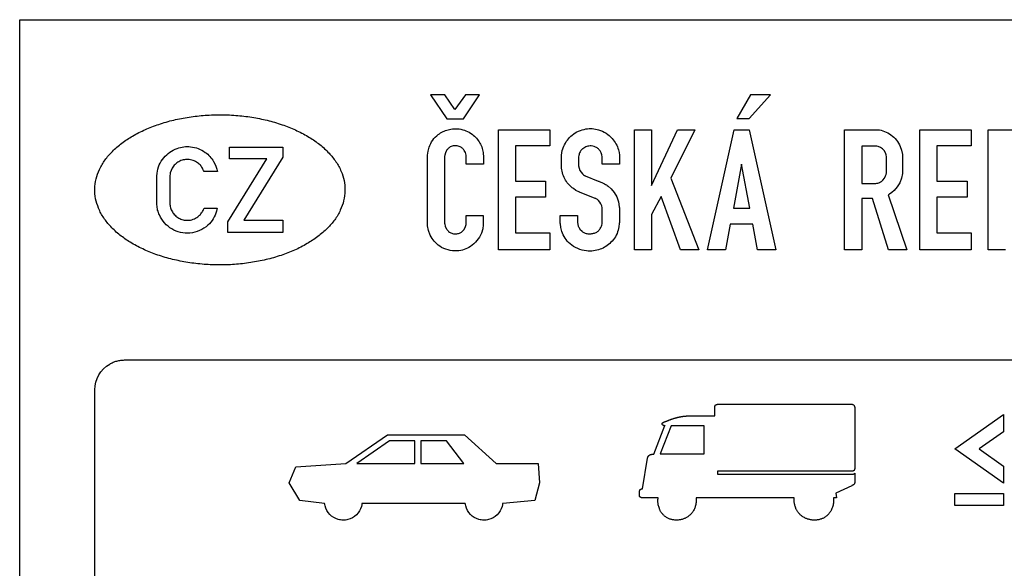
# Model space of a CAD drawing. Header units: millimetres. Extents: x -267 to 7620, y -508 to 2095.
# Tile 14 of 15: x 6000 to 6984, y 1387 to 1935. Entities that reach past the tile are written whole.
import ezdxf

# ---------------------------------------------------------------- set-up
doc = ezdxf.new("R2010")
doc.units = ezdxf.units.MM
doc.header["$LTSCALE"] = 5
doc.layers.add('Značka', color=7, linetype='Continuous')

msp = doc.modelspace()

# ---------------------------------------------------------------- linework, layer by layer
at = {"layer": 'Značka', "color": 5}
for points in [[(6000, 0), (6000, 1935), (7500, 1935), (7500, 0), (6000, 0)], [(6426.84, 1836.1), (6443.35, 1836.1), (6459.48, 1860), (6445.56, 1859.81), (6434.9, 1845.22), (6424.63, 1859.9), (6410.52, 1859.9), (6426.84, 1836.1)], [(6716.45, 1836.19), (6728.78, 1836.19), (6750, 1859.86), (6730.03, 1859.86), (6716.45, 1836.19)], [(6478.26, 1705), (6478.26, 1825), (6529.61, 1825), (6529.61, 1809.1), (6495.3, 1809.1), (6495.3, 1773.66), (6525.36, 1773.66), (6525.36, 1757.59), (6495.3, 1757.59), (6495.3, 1722.11), (6529.61, 1722.11), (6529.61, 1705), (6478.26, 1705)], [(6614.26, 1705.01), (6614.26, 1825), (6631.4, 1825), (6631.4, 1769.39), (6657.25, 1825), (6674.51, 1825), (6650.7, 1776.8), (6678.59, 1705.01), (6660.3, 1705.01), (6641.05, 1758.49), (6631.4, 1740.46), (6631.4, 1705.01), (6614.26, 1705.01)], [(6687.09, 1705), (6713.7, 1825.01), (6728.72, 1825.01), (6755.56, 1705), (6737.31, 1705), (6732.34, 1730.69), (6710, 1730.69), (6705.16, 1705), (6687.09, 1705)], [(6899.38, 1705), (6899.38, 1825), (6950.72, 1825), (6950.72, 1809.1), (6916.41, 1809.1), (6916.41, 1773.66), (6946.47, 1773.66), (6946.47, 1757.59), (6916.41, 1757.59), (6916.41, 1722.11), (6950.72, 1722.11), (6950.72, 1705), (6899.38, 1705)], [(6967.72, 1705.01), (6967.72, 1825), (6996.88, 1825)], [(6208.09, 1722.5), (6208.09, 1733.19), (6246.8, 1796), (6209.62, 1796), (6209.62, 1807.5), (6262.86, 1807.5), (6262.86, 1797.5), (6224.09, 1734.7), (6262.86, 1734.7), (6262.86, 1722.5), (6208.09, 1722.5)], [(6713.05, 1746.8), (6729.45, 1746.8), (6721.2, 1790.63), (6713.05, 1746.8)], [(6984.8, 1705.01), (6967.72, 1705.01)], [(6934.28, 1506.14), (6982.77, 1540.43), (6982.77, 1523.29), (6958.53, 1506.14), (6982.77, 1489), (6982.77, 1471.86), (6934.28, 1506.14)], [(6639.82, 1501.14), (6683.97, 1501.14), (6683.97, 1529.23), (6650.81, 1529.23), (6639.82, 1501.14)], [(6369.36, 1514.27), (6336.71, 1491.71), (6394.74, 1491.71), (6394.74, 1514.27), (6369.36, 1514.27)], [(6400.84, 1514.27), (6400.84, 1491.71), (6443.67, 1491.71), (6426.29, 1514.27), (6400.84, 1514.27)], [(6934.28, 1461.57), (6982.77, 1461.57), (6982.77, 1449.57), (6934.28, 1449.57), (6934.28, 1461.57)]]:
    msp.add_lwpolyline(points, dxfattribs=at)
for points in [[(6325, 1765), (6325, 1764.51), (6324.99, 1764.02, -0.053734), (6323.68, 1754.1, -0.053134), (6320.31, 1744.64, -0.053671), (6314.72, 1735.05, -0.040659), (6307.43, 1726.65, -0.03682), (6297.84, 1718.28, -0.030789), (6287.22, 1711.28, -0.029233), (6274.47, 1704.71, -0.024838), (6261.08, 1699.56, -0.023716), (6246.09, 1695.25, -0.021656), (6230.77, 1692.31, -0.021219), (6214.62, 1690.48, -0.020605), (6198.36, 1690.01, -0.020626), (6182.16, 1690.73, -0.021377), (6166.07, 1692.82, -0.021886), (6150.9, 1695.99, -0.024182), (6136.09, 1700.54, -0.025277), (6122.94, 1705.9, -0.029681), (6110.46, 1712.67, -0.031589), (6100.15, 1719.82, -0.03885), (6090.94, 1728.35, -0.041414), (6084.05, 1736.89, -0.051356), (6078.85, 1746.54, -0.052649), (6075.85, 1756.06, -0.057784), (6075.01, 1765.98, -0.057714), (6076.29, 1775.92, -0.051492), (6079.69, 1785.36, -0.050024), (6085.32, 1794.93, -0.040215), (6092.57, 1803.35, -0.037665), (6102.15, 1811.73, -0.030757), (6112.78, 1818.72, -0.02895), (6125.53, 1825.28, -0.024815), (6138.92, 1830.44, -0.023772), (6153.91, 1834.75, -0.021674), (6169.23, 1837.69, -0.0212), (6185.39, 1839.52, -0.020606), (6201.64, 1839.99, -0.020635), (6217.84, 1839.27, -0.021388), (6233.93, 1837.18, -0.021885), (6249.1, 1834.01, -0.02415), (6263.91, 1829.46, -0.0253), (6277.06, 1824.1, -0.029699), (6289.54, 1817.33, -0.031586), (6299.86, 1810.18, -0.038946), (6309.06, 1801.65, -0.041412), (6315.95, 1793.12, -0.050831), (6321.15, 1783.46, -0.050064), (6324.07, 1774.41, -0.057378), (6325, 1765)], [(6463.2, 1739.24), (6463.2, 1730.93), (6463.21, 1730.52), (6463.21, 1730.13), (6462.69, 1725.88), (6461.3, 1721.76, -0.074669), (6456.87, 1714.27, -0.081614), (6450.4, 1708.51, -0.069988), (6444.07, 1705.33, -0.06917), (6437.09, 1704, -0.086246), (6427.95, 1704.9, -0.08667), (6419.65, 1708.8, -0.070109), (6414.16, 1713.59, -0.067958), (6410.19, 1719.68), (6408.38, 1724.29), (6407.51, 1729.13), (6407.46, 1729.71), (6407.42, 1730.3), (6407.42, 1798.76), (6407.46, 1799.14), (6407.49, 1799.53), (6408.04, 1803.6), (6409.1, 1807.59, -0.078259), (6412.68, 1814.6, -0.077474), (6418.24, 1820.21, -0.055449), (6422.95, 1823.19, -0.051607), (6428.17, 1825.1, -0.050436), (6433.65, 1826.01, -0.052949), (6439.19, 1825.79, -0.066008), (6445.9, 1824, -0.064085), (6451.95, 1820.55, -0.055912), (6456.37, 1816.59, -0.058595), (6459.77, 1811.74, -0.05505), (6462.03, 1806.46, -0.050208), (6463.14, 1800.84), (6463.2, 1800.21), (6463.26, 1799.58), (6463.26, 1790.75), (6446.13, 1790.75), (6446.13, 1798.81), (6446.09, 1799.31), (6446.04, 1799.8), (6445.41, 1802.16), (6444.21, 1804.31, 0.07575), (6442.01, 1806.72, 0.082093), (6439.17, 1808.34, 0.103145), (6435.04, 1809.09, 0.106119), (6430.95, 1808.14, 0.080212), (6428.36, 1806.52, 0.074284), (6426.39, 1804.2), (6425.28, 1802.01), (6424.67, 1799.65), (6424.61, 1799.19), (6424.55, 1798.74), (6424.55, 1731.91), (6424.57, 1731.51), (6424.6, 1731.1), (6425.15, 1728.45), (6426.34, 1726, 0.083712), (6428.59, 1723.37, 0.087832), (6431.6, 1721.65, 0.089797), (6435.06, 1720.94, 0.089064), (6438.54, 1721.46, 0.078251), (6441.32, 1722.81, 0.073533), (6443.58, 1724.93), (6445.17, 1727.48), (6446.01, 1730.34), (6446.08, 1730.77), (6446.14, 1731.21), (6446.14, 1739.24), (6463.2, 1739.24)], [(6557.3, 1739.41), (6557.3, 1732.95), (6557.32, 1732.64), (6557.34, 1732.34), (6558.08, 1728.86, 0.080271), (6559.8, 1725.74), (6561.83, 1723.59, 0.068389), (6564.36, 1722.09, 0.072144), (6567.55, 1721.18, 0.059819), (6570.91, 1721.13, 0.062281), (6574.25, 1721.79, 0.080519), (6577.23, 1723.35, 0.0823), (6579.64, 1725.76, 0.07279), (6581.23, 1728.79), (6581.57, 1729.84), (6581.81, 1730.93), (6581.89, 1731.38), (6581.95, 1731.84), (6581.95, 1745.88), (6581.95, 1746.39), (6581.92, 1746.9), (6581.54, 1748.93), (6580.75, 1750.88), (6579.66, 1752.76), (6578.25, 1754.38), (6577.17, 1755.26), (6575.99, 1755.99), (6575.5, 1756.24), (6575, 1756.49), (6559.34, 1762.8), (6558.96, 1762.94), (6558.59, 1763.09), (6555.79, 1764.46), (6553.19, 1766.2, -0.047684), (6548.9, 1769.98, -0.053447), (6545.45, 1774.54, -0.061681), (6542.67, 1780.39, -0.062543), (6541.41, 1786.7), (6541.37, 1787.22), (6541.32, 1787.74), (6541.32, 1797.99), (6541.33, 1798.83), (6541.36, 1799.68), (6542.08, 1804.17), (6543.64, 1808.49, -0.059331), (6547.16, 1814.61, -0.064933), (6552.06, 1819.66, -0.070437), (6558.47, 1823.68, -0.069026), (6565.74, 1825.79, -0.059151), (6572.12, 1826.14, -0.059521), (6578.4, 1824.99, -0.073656), (6585.8, 1821.61, -0.07234), (6591.95, 1816.25, -0.058682), (6595.75, 1810.95, -0.059673), (6598.19, 1804.95), (6598.82, 1802.35), (6599.17, 1799.71), (6599.22, 1799.13), (6599.26, 1798.55), (6599.26, 1790.75), (6582.11, 1790.75), (6582.11, 1797.24), (6582.08, 1797.57), (6582.04, 1797.91), (6581.69, 1799.99), (6581.04, 1801.99, 0.084285), (6579.31, 1804.71, 0.070668), (6576.81, 1806.82, 0.067008), (6574, 1808.23, 0.070657), (6570.92, 1808.81, 0.096882), (6566.54, 1808.27, 0.097824), (6562.64, 1806.11, 0.080456), (6560.26, 1803.58, 0.088385), (6558.88, 1800.46), (6558.62, 1799.28), (6558.46, 1798.09), (6558.42, 1797.72), (6558.39, 1797.36), (6558.39, 1789.64), (6558.41, 1789.33), (6558.44, 1789.03), (6558.87, 1786.7), (6559.71, 1784.49), (6560.84, 1782.57), (6562.31, 1780.91), (6563.26, 1780.1), (6564.3, 1779.43), (6564.68, 1779.22), (6565.06, 1779.03), (6578.06, 1773.81), (6578.47, 1773.62), (6578.89, 1773.43), (6581.69, 1772.22), (6584.45, 1770.93, -0.046303), (6587.86, 1768.74), (6590.89, 1766), (6594.07, 1762.18), (6596.51, 1757.88), (6598.21, 1753.12), (6599.05, 1748.14), (6599.09, 1747.74), (6599.13, 1747.34), (6599.13, 1732.11), (6599.09, 1731.79), (6599.06, 1731.46), (6598.64, 1728.09), (6597.92, 1724.76, -0.0699), (6595.19, 1718.21, -0.066474), (6590.77, 1712.59, -0.06012), (6585.73, 1708.45, -0.058487), (6579.89, 1705.63, -0.060283), (6573.22, 1704.02, -0.058871), (6566.34, 1704.04, -0.077491), (6557.51, 1706.3, -0.082881), (6549.84, 1711.2, -0.070851), (6544.83, 1716.8, -0.072735), (6541.63, 1723.53), (6540.67, 1727.23), (6540.17, 1731.01), (6540.14, 1731.41), (6540.11, 1731.8), (6540.11, 1739.41), (6557.3, 1739.41)], [(6824.14, 1705.01), (6824.14, 1825), (6855.61, 1825), (6856.43, 1825), (6857.24, 1824.97, -0.083796), (6864.12, 1823.45, -0.068638), (6870.36, 1819.88, -0.068571), (6875.87, 1814.73, -0.072059), (6879.69, 1808.35), (6881.09, 1804.48), (6881.96, 1800.46), (6882.05, 1799.89), (6882.14, 1799.33), (6882.14, 1782.9), (6882.05, 1782.19), (6881.96, 1781.49), (6880.97, 1776.61), (6879.2, 1771.96), (6876.78, 1767.88), (6873.63, 1764.31), (6871.37, 1762.33), (6868.92, 1760.61), (6868.31, 1760.23), (6867.7, 1759.86), (6886.38, 1705.01), (6868.07, 1705.01), (6852, 1756.33), (6841.34, 1756.33), (6841.34, 1705.01), (6824.14, 1705.01)], [(6197.41, 1746.8), (6197.08, 1745.22), (6196.71, 1743.65, -0.074244), (6193.42, 1736.1, -0.073365), (6188.04, 1729.74, -0.08747), (6179.73, 1724.23, -0.087042), (6170.05, 1721.85, -0.081782), (6160.71, 1722.41, -0.082626), (6152.08, 1725.91, -0.082257), (6144.78, 1731.89, -0.076618), (6139.67, 1739.87, -0.049008), (6137.83, 1744.85, -0.06405), (6137.16, 1750.05), (6137.16, 1750.67), (6137.17, 1751.3), (6137.17, 1779.84), (6137.23, 1780.7), (6137.31, 1781.56, -0.076242), (6139.5, 1789.83, -0.076952), (6144.09, 1797.13, -0.073255), (6150.01, 1802.69, -0.069839), (6157.23, 1806.35, -0.059247), (6163.93, 1808, -0.060641), (6170.82, 1808.01, -0.068021), (6178.45, 1806.19, -0.066382), (6185.34, 1802.42, -0.053946), (6190.07, 1798.31, -0.055319), (6193.79, 1793.29), (6195.67, 1789.59), (6196.95, 1785.67), (6197.22, 1784.44), (6197.47, 1783.21), (6184.16, 1783.21), (6183.65, 1784.49), (6183.08, 1785.75, 0.060748), (6180.84, 1789.16, 0.062659), (6177.81, 1791.95, 0.078712), (6173.26, 1794.39, 0.078036), (6168.18, 1795.32, 0.073284), (6163.39, 1794.89, 0.073359), (6158.93, 1793.11, 0.069969), (6155.21, 1790.35, 0.070226), (6152.41, 1786.69), (6151.27, 1784.4), (6150.49, 1781.97), (6150.19, 1780.58), (6150.04, 1779.18), (6150.02, 1778.8), (6150.01, 1778.42), (6150.01, 1751.53), (6150.05, 1750.97), (6150.11, 1750.42, 0.059676), (6151.09, 1746.1, 0.068178), (6153.13, 1742.16, 0.071969), (6156.1, 1738.77, 0.068629), (6159.9, 1736.33, 0.071736), (6164.43, 1734.83, 0.073119), (6169.2, 1734.67, 0.08261), (6174.5, 1736.04, 0.081845), (6179.1, 1739.03, 0.058802), (6181.71, 1741.87, 0.059187), (6183.58, 1745.2), (6183.91, 1745.99), (6184.21, 1746.8), (6197.41, 1746.8)], [(6841.34, 1808.79), (6841.34, 1771.4), (6854.42, 1771.4), (6854.88, 1771.41), (6855.34, 1771.44, 0.089645), (6859.16, 1772.43, 0.09575), (6862.38, 1774.71), (6863.96, 1776.62), (6865.11, 1778.83), (6865.69, 1780.39), (6866.01, 1782.01), (6866.06, 1782.44), (6866.09, 1782.88), (6866.09, 1797.21), (6866.05, 1797.61), (6866.01, 1798), (6865.66, 1799.99), (6865.01, 1801.91), (6863.71, 1804.2), (6861.88, 1806.1), (6859.98, 1807.41), (6857.86, 1808.29), (6856.48, 1808.63, 0.034668), (6855.08, 1808.78), (6854.58, 1808.79), (6854.09, 1808.79), (6841.34, 1808.79)], [(6075, 800), (6075, 1565), (6075, 1565.12), (6075, 1565.24), (6075.27, 1569.11), (6076.06, 1572.92), (6077.31, 1576.6), (6079.06, 1580.07), (6081.21, 1583.3), (6083.79, 1586.21), (6086.7, 1588.79), (6089.93, 1590.94, -0.034022), (6093.4, 1592.68, -0.033393), (6097.08, 1593.94, -0.034139), (6100.89, 1594.74, -0.036787), (6104.76, 1595), (6104.88, 1595), (6105, 1595), (7395, 1595)], [(6773.95, 1457.3), (6675.78, 1457.3), (6675.78, 1457.26), (6675.78, 1457.22), (6675.79, 1456.96), (6675.81, 1456.69), (6675.82, 1456.44), (6675.83, 1456.19), (6675.84, 1455.93), (6675.85, 1455.68), (6675.85, 1455.48), (6675.86, 1455.27), (6675.86, 1455.06), (6675.86, 1454.84), (6675.86, 1454.81), (6675.86, 1454.77), (6675.86, 1454.62), (6675.86, 1454.48), (6675.85, 1454.2), (6675.84, 1453.91), (6675.81, 1453.19), (6675.74, 1452.48), (6675.63, 1451.53), (6675.47, 1450.58), (6675.27, 1449.65), (6675.02, 1448.72), (6674.8, 1447.99), (6674.53, 1447.27), (6674.16, 1446.39), (6673.75, 1445.53), (6673.33, 1444.71), (6672.87, 1443.9), (6672.45, 1443.26), (6672, 1442.63), (6671.53, 1442.02), (6671.03, 1441.44), (6670.61, 1440.99), (6670.17, 1440.55), (6669.6, 1440.03), (6669.02, 1439.53), (6668.32, 1438.97), (6667.61, 1438.45), (6666.99, 1438.04), (6666.36, 1437.66), (6665.71, 1437.31), (6665.05, 1436.98), (6664.51, 1436.73), (6663.97, 1436.51), (6663.28, 1436.25), (6662.58, 1436.01), (6661.74, 1435.75), (6660.89, 1435.53), (6660.17, 1435.37), (6659.45, 1435.25), (6658.73, 1435.15), (6658, 1435.07), (6657.42, 1435.03), (6656.83, 1435.01, -0.009679), (6656.1, 1435.01), (6655.37, 1435.03), (6654.5, 1435.08), (6653.64, 1435.16), (6652.92, 1435.27), (6652.21, 1435.4), (6651.5, 1435.56), (6650.8, 1435.74), (6650.25, 1435.91), (6649.7, 1436.1), (6649.02, 1436.36), (6648.35, 1436.64), (6647.55, 1437.01), (6646.77, 1437.42), (6646.14, 1437.79), (6645.53, 1438.19), (6644.93, 1438.62), (6644.35, 1439.07), (6643.9, 1439.45), (6643.47, 1439.85), (6642.95, 1440.36), (6642.46, 1440.9), (6641.94, 1441.5), (6641.46, 1442.12), (6641.07, 1442.66), (6640.71, 1443.21), (6640.38, 1443.77), (6640.06, 1444.35), (6639.82, 1444.82), (6639.6, 1445.3), (6639.33, 1445.9), (6639.09, 1446.52), (6638.75, 1447.48), (6638.44, 1448.47), (6638.23, 1449.3), (6638.05, 1450.14), (6637.91, 1450.98), (6637.8, 1451.83), (6637.74, 1452.51), (6637.7, 1453.19), (6637.69, 1454.04), (6637.7, 1454.9), (6637.71, 1455.2), (6637.72, 1455.5), (6637.72, 1455.73), (6637.73, 1455.96), (6637.75, 1456.19), (6637.76, 1456.42), (6637.77, 1456.6), (6637.78, 1456.79), (6637.8, 1457), (6637.81, 1457.22), (6637.81, 1457.26), (6637.82, 1457.3), (6622.75, 1457.3), (6622.75, 1457.3), (6622.75, 1457.3), (6622.72, 1457.3), (6622.7, 1457.3), (6622.68, 1457.3), (6622.65, 1457.3), (6622.63, 1457.3), (6622.61, 1457.3), (6622.59, 1457.3), (6622.57, 1457.3), (6622.55, 1457.3), (6622.53, 1457.3), (6622.37, 1457.3), (6622.2, 1457.3), (6622.07, 1457.3), (6621.93, 1457.31), (6621.8, 1457.32), (6621.67, 1457.33), (6621.56, 1457.34), (6621.45, 1457.35), (6621.32, 1457.37), (6621.19, 1457.4), (6621.09, 1457.42), (6621, 1457.44), (6620.92, 1457.46), (6620.84, 1457.48), (6620.77, 1457.5), (6620.69, 1457.53), (6620.63, 1457.55), (6620.57, 1457.57), (6620.5, 1457.6), (6620.42, 1457.64), (6620.37, 1457.66), (6620.31, 1457.69), (6620.27, 1457.72), (6620.22, 1457.74), (6620.18, 1457.77), (6620.14, 1457.8), (6620.1, 1457.82), (6620.07, 1457.84), (6620.03, 1457.87), (6619.99, 1457.91), (6619.95, 1457.94), (6619.9, 1457.98), (6619.87, 1458.01), (6619.83, 1458.05), (6619.8, 1458.08), (6619.77, 1458.12), (6619.74, 1458.15), (6619.72, 1458.18), (6619.69, 1458.22), (6619.66, 1458.26), (6619.63, 1458.3), (6619.6, 1458.35), (6619.57, 1458.4), (6619.55, 1458.44), (6619.53, 1458.48), (6619.51, 1458.53), (6619.49, 1458.56), (6619.48, 1458.6), (6619.46, 1458.64), (6619.44, 1458.69), (6619.42, 1458.74), (6619.41, 1458.79), (6619.4, 1458.83), (6619.38, 1458.87), (6619.37, 1458.92), (6619.36, 1458.96), (6619.35, 1458.99), (6619.35, 1459.03), (6619.34, 1459.07), (6619.33, 1459.11), (6619.32, 1459.18), (6619.31, 1459.24), (6619.3, 1459.29), (6619.3, 1459.35), (6619.29, 1459.4), (6619.29, 1459.45), (6619.29, 1459.5), (6619.28, 1459.54), (6619.28, 1459.59), (6619.28, 1459.65), (6619.28, 1459.67), (6619.28, 1459.68), (6619.28, 1459.7), (6619.28, 1459.72), (6619.28, 1459.73), (6619.28, 1459.75), (6619.28, 1459.76), (6619.28, 1459.77), (6619.28, 1459.79), (6619.28, 1459.81), (6619.28, 1459.86), (6619.28, 1459.91), (6619.28, 1460.01), (6619.28, 1460.11), (6619.28, 1460.37), (6619.28, 1460.62), (6619.28, 1460.96), (6619.28, 1461.3), (6619.28, 1461.64), (6619.28, 1461.98), (6619.28, 1462.25), (6619.28, 1462.52), (6619.28, 1462.86), (6619.28, 1463.2), (6619.28, 1463.34), (6619.29, 1463.49), (6619.29, 1463.61), (6619.3, 1463.72), (6619.31, 1463.84), (6619.33, 1463.96), (6619.34, 1464.05), (6619.36, 1464.15), (6619.38, 1464.26), (6619.41, 1464.38), (6619.43, 1464.46), (6619.45, 1464.54), (6619.47, 1464.61), (6619.49, 1464.68), (6619.51, 1464.75), (6619.54, 1464.81), (6619.56, 1464.86), (6619.58, 1464.91), (6619.61, 1464.98), (6619.64, 1465.04), (6619.68, 1465.11), (6619.72, 1465.17), (6619.75, 1465.23), (6619.79, 1465.28), (6619.82, 1465.33), (6619.86, 1465.38), (6619.89, 1465.42), (6619.92, 1465.46), (6619.97, 1465.5), (6620.01, 1465.55), (6620.06, 1465.6), (6620.12, 1465.65), (6620.17, 1465.69), (6620.21, 1465.72), (6620.26, 1465.76), (6620.31, 1465.8), (6620.36, 1465.82), (6620.4, 1465.85), (6620.45, 1465.88), (6620.51, 1465.91), (6620.58, 1465.94), (6620.65, 1465.98), (6620.71, 1466.01), (6620.77, 1466.03), (6620.84, 1466.05), (6620.9, 1466.07), (6620.95, 1466.09), (6621, 1466.11), (6621.07, 1466.12), (6621.13, 1466.14), (6621.18, 1466.15), (6621.23, 1466.16), (6621.28, 1466.17), (6621.32, 1466.18), (6621.36, 1466.19), (6621.4, 1466.2), (6621.43, 1466.2), (6621.47, 1466.21), (6621.51, 1466.21), (6621.55, 1466.22), (6621.63, 1466.23), (6621.71, 1466.24), (6621.77, 1466.25), (6621.84, 1466.25), (6621.9, 1466.26), (6621.97, 1466.26), (6622.02, 1466.26), (6622.07, 1466.27), (6622.14, 1466.27), (6622.2, 1466.27), (6622.22, 1466.27), (6622.25, 1466.27), (6622.27, 1466.27), (6622.29, 1466.27), (6622.31, 1466.27), (6622.34, 1466.27), (6622.35, 1466.27), (6622.37, 1466.27), (6622.39, 1466.28), (6622.41, 1466.28), (6622.41, 1466.28), (6622.41, 1466.28), (6627.39, 1497.03), (6627.39, 1497.04), (6627.39, 1497.05), (6627.39, 1497.05), (6627.4, 1497.07), (6627.4, 1497.08), (6627.41, 1497.12), (6627.42, 1497.16), (6627.43, 1497.22), (6627.44, 1497.27), (6627.45, 1497.32), (6627.46, 1497.37), (6627.47, 1497.41), (6627.48, 1497.46), (6627.49, 1497.5), (6627.5, 1497.54), (6627.5, 1497.55), (6627.51, 1497.56), (6627.52, 1497.6), (6627.54, 1497.64), (6627.56, 1497.71), (6627.59, 1497.79), (6627.66, 1497.97), (6627.73, 1498.14), (6627.83, 1498.37), (6627.94, 1498.59), (6628.05, 1498.81), (6628.19, 1499.01), (6628.3, 1499.17), (6628.43, 1499.33), (6628.58, 1499.5), (6628.75, 1499.65), (6628.78, 1499.68), (6628.81, 1499.71), (6628.82, 1499.71), (6628.82, 1499.71), (6628.82, 1499.71), (6628.83, 1499.72), (6628.83, 1499.72), (6628.84, 1499.73), (6628.85, 1499.73), (6628.85, 1499.74), (6628.86, 1499.74), (6628.86, 1499.75), (6628.87, 1499.75), (6628.88, 1499.76), (6628.93, 1499.8), (6628.98, 1499.83), (6629.08, 1499.91), (6629.19, 1499.98), (6629.47, 1500.14), (6629.77, 1500.29), (6630.2, 1500.46), (6630.63, 1500.59), (6631.08, 1500.71), (6631.54, 1500.8), (6631.9, 1500.85), (6632.27, 1500.9), (6632.64, 1500.93), (6633.01, 1500.96), (6633.07, 1500.96), (6633.13, 1500.97), (6633.14, 1500.97), (6633.15, 1500.97), (6633.16, 1500.97), (6633.17, 1500.97), (6633.21, 1500.97), (6633.24, 1500.98), (6633.28, 1500.98), (6633.33, 1500.98), (6633.37, 1500.99), (6633.42, 1500.99), (6633.45, 1500.99), (6633.49, 1500.99), (6633.53, 1500.99), (6633.56, 1500.99), (6633.57, 1500.99), (6633.58, 1500.99), (6644.67, 1529.39), (6644.67, 1529.39), (6644.67, 1529.39), (6644.64, 1529.39), (6644.62, 1529.39), (6644.6, 1529.38), (6644.57, 1529.38), (6644.55, 1529.38), (6644.52, 1529.38), (6644.51, 1529.38), (6644.49, 1529.38), (6644.46, 1529.38), (6644.44, 1529.38, -0.005682), (6644.29, 1529.38), (6644.14, 1529.38), (6644.01, 1529.39), (6643.89, 1529.41), (6643.76, 1529.43), (6643.64, 1529.45), (6643.54, 1529.47), (6643.44, 1529.5), (6643.32, 1529.53), (6643.2, 1529.58), (6643.1, 1529.61), (6643, 1529.65), (6642.92, 1529.69), (6642.83, 1529.73), (6642.75, 1529.77), (6642.68, 1529.82), (6642.61, 1529.86), (6642.55, 1529.9), (6642.48, 1529.95), (6642.41, 1530.01), (6642.36, 1530.06), (6642.31, 1530.1), (6642.27, 1530.14), (6642.23, 1530.18), (6642.19, 1530.22), (6642.15, 1530.27), (6642.12, 1530.3), (6642.1, 1530.34), (6642.06, 1530.39), (6642.03, 1530.44), (6642, 1530.49), (6641.97, 1530.55), (6641.95, 1530.6), (6641.93, 1530.64), (6641.91, 1530.69), (6641.9, 1530.74), (6641.89, 1530.79), (6641.88, 1530.83), (6641.87, 1530.88), (6641.86, 1530.93), (6641.85, 1531), (6641.85, 1531.06), (6641.85, 1531.12), (6641.86, 1531.17), (6641.87, 1531.23), (6641.88, 1531.28), (6641.89, 1531.32), (6641.9, 1531.37), (6641.91, 1531.42), (6641.93, 1531.47), (6641.96, 1531.55), (6641.99, 1531.62), (6642.02, 1531.68), (6642.06, 1531.74), (6642.09, 1531.8), (6642.13, 1531.85), (6642.16, 1531.89), (6642.2, 1531.94), (6642.24, 1531.99), (6642.28, 1532.04), (6642.35, 1532.12), (6642.43, 1532.19), (6642.49, 1532.25), (6642.56, 1532.31), (6642.63, 1532.37), (6642.7, 1532.42), (6642.75, 1532.46), (6642.81, 1532.51), (6642.88, 1532.56), (6642.96, 1532.6), (6643.12, 1532.71), (6643.28, 1532.81), (6643.42, 1532.88), (6643.56, 1532.96), (6643.71, 1533.03), (6643.85, 1533.09), (6643.97, 1533.15), (6644.09, 1533.19), (6644.24, 1533.25), (6644.38, 1533.31), (6644.44, 1533.33), (6644.49, 1533.35), (6644.53, 1533.36), (6644.57, 1533.38), (6644.61, 1533.39), (6644.66, 1533.41), (6644.69, 1533.42), (6644.73, 1533.43), (6644.77, 1533.45), (6644.81, 1533.46), (6644.85, 1533.47), (6644.89, 1533.49), (6644.92, 1533.5), (6644.95, 1533.51), (6644.99, 1533.52), (6645.02, 1533.53), (6645.05, 1533.54), (6645.07, 1533.55), (6645.1, 1533.56), (6645.14, 1533.57), (6645.22, 1533.6), (6645.31, 1533.64), (6645.38, 1533.66), (6645.46, 1533.69), (6645.53, 1533.71), (6645.6, 1533.74), (6645.66, 1533.76), (6645.72, 1533.78), (6645.79, 1533.81), (6645.86, 1533.84), (6646.14, 1533.94), (6646.41, 1534.04), (6646.63, 1534.13), (6646.86, 1534.22), (6647.08, 1534.3), (6647.31, 1534.39), (6647.49, 1534.46), (6647.67, 1534.53), (6647.9, 1534.61), (6648.12, 1534.7), (6648.58, 1534.87), (6649.05, 1535.05), (6649.43, 1535.19), (6649.82, 1535.33), (6650.21, 1535.47), (6650.59, 1535.61), (6650.9, 1535.72), (6651.21, 1535.83), (6651.6, 1535.96), (6651.99, 1536.09), (6652.55, 1536.28), (6653.11, 1536.46), (6653.57, 1536.61), (6654.04, 1536.75), (6654.51, 1536.89), (6654.98, 1537.03), (6655.35, 1537.14), (6655.73, 1537.24), (6656.2, 1537.37), (6656.68, 1537.49), (6657.18, 1537.62), (6657.68, 1537.74), (6658.1, 1537.84), (6658.52, 1537.93), (6658.94, 1538.02), (6659.36, 1538.11), (6659.7, 1538.18), (6660.03, 1538.25), (6660.46, 1538.32), (6660.88, 1538.4), (6661.45, 1538.5), (6662.03, 1538.6), (6662.5, 1538.68), (6662.98, 1538.75), (6663.46, 1538.82), (6663.94, 1538.88), (6664.32, 1538.92), (6664.71, 1538.96), (6665.12, 1538.99), (6665.53, 1539.02), (6665.6, 1539.03), (6665.67, 1539.03), (6665.68, 1539.03), (6665.7, 1539.03), (6665.72, 1539.03), (6665.75, 1539.04), (6665.82, 1539.04), (6665.88, 1539.04), (6665.97, 1539.05), (6666.06, 1539.05), (6666.14, 1539.06), (6666.23, 1539.06), (6666.3, 1539.06), (6666.37, 1539.07), (6666.45, 1539.07), (6666.52, 1539.08), (6666.53, 1539.08), (6666.55, 1539.08), (6694.45, 1539.08), (6694.45, 1547.15), (6694.45, 1547.15), (6694.45, 1547.16), (6694.45, 1547.19), (6694.45, 1547.21), (6694.45, 1547.24), (6694.45, 1547.27), (6694.45, 1547.29), (6694.45, 1547.32), (6694.45, 1547.34), (6694.45, 1547.37), (6694.45, 1547.39), (6694.45, 1547.42), (6694.46, 1547.59), (6694.47, 1547.76), (6694.48, 1547.91), (6694.5, 1548.05), (6694.51, 1548.19), (6694.53, 1548.34), (6694.55, 1548.45), (6694.57, 1548.56), (6694.61, 1548.7), (6694.64, 1548.84), (6694.67, 1548.94), (6694.7, 1549.03), (6694.72, 1549.11), (6694.75, 1549.19), (6694.78, 1549.26), (6694.81, 1549.34), (6694.84, 1549.4), (6694.87, 1549.46), (6694.9, 1549.53), (6694.94, 1549.6), (6694.98, 1549.66), (6695.02, 1549.73), (6695.06, 1549.78), (6695.09, 1549.83), (6695.13, 1549.87), (6695.17, 1549.92), (6695.2, 1549.96), (6695.24, 1549.99), (6695.28, 1550.04), (6695.33, 1550.08), (6695.38, 1550.13), (6695.44, 1550.17), (6695.48, 1550.21), (6695.53, 1550.25), (6695.58, 1550.28), (6695.63, 1550.31), (6695.68, 1550.34), (6695.72, 1550.36), (6695.77, 1550.39), (6695.83, 1550.42), (6695.91, 1550.46), (6696, 1550.49), (6696.07, 1550.52), (6696.15, 1550.55), (6696.22, 1550.57), (6696.3, 1550.59), (6696.36, 1550.61), (6696.42, 1550.62), (6696.49, 1550.64), (6696.57, 1550.66), (6696.65, 1550.67), (6696.72, 1550.69), (6696.79, 1550.7), (6696.85, 1550.7), (6696.92, 1550.71), (6696.98, 1550.72), (6697.03, 1550.73), (6697.08, 1550.73), (6697.15, 1550.74), (6697.21, 1550.74), (6697.33, 1550.75), (6697.45, 1550.76), (6697.55, 1550.76), (6697.65, 1550.77), (6697.74, 1550.77), (6697.84, 1550.77), (6697.92, 1550.77), (6698, 1550.77), (6698.08, 1550.77), (6698.17, 1550.77), (6698.18, 1550.77), (6698.2, 1550.77), (6831.44, 1550.77), (6831.53, 1550.76), (6831.61, 1550.76), (6832.09, 1550.69), (6832.54, 1550.51), (6832.92, 1550.29), (6833.25, 1549.99), (6833.57, 1549.61), (6833.82, 1549.19), (6834.01, 1548.77), (6834.14, 1548.33), (6834.24, 1547.87), (6834.28, 1547.39), (6834.28, 1547.32), (6834.28, 1547.25), (6834.28, 1547.24), (6834.28, 1546.34), (6834.28, 1545.44), (6834.28, 1543.63), (6834.28, 1541.83), (6834.28, 1537.31), (6834.28, 1532.8), (6834.28, 1526.78), (6834.28, 1520.76), (6834.28, 1514.75), (6834.28, 1508.73), (6834.28, 1503.91), (6834.28, 1499.1), (6834.28, 1493.98), (6834.28, 1488.87), (6834.28, 1487.97), (6834.28, 1487.06), (6834.28, 1487.04), (6834.28, 1487.03), (6834.28, 1486.99), (6834.28, 1486.95), (6834.28, 1486.85), (6834.28, 1486.76), (6834.27, 1486.63), (6834.26, 1486.51), (6834.25, 1486.38), (6834.24, 1486.25), (6834.23, 1486.15), (6834.21, 1486.05), (6834.19, 1485.93), (6834.16, 1485.8), (6834.14, 1485.72), (6834.12, 1485.64), (6834.1, 1485.57), (6834.08, 1485.5), (6834.05, 1485.43), (6834.03, 1485.36), (6834.01, 1485.31), (6833.98, 1485.26), (6833.95, 1485.19), (6833.92, 1485.13), (6833.88, 1485.05), (6833.83, 1484.98), (6833.8, 1484.93), (6833.76, 1484.87), (6833.71, 1484.82), (6833.67, 1484.76), (6833.63, 1484.72), (6833.59, 1484.68), (6833.54, 1484.63), (6833.49, 1484.58), (6833.42, 1484.52), (6833.35, 1484.47), (6833.29, 1484.42), (6833.23, 1484.38), (6833.16, 1484.34), (6833.1, 1484.3), (6833.04, 1484.27), (6832.99, 1484.24), (6832.92, 1484.21), (6832.85, 1484.18), (6832.75, 1484.13), (6832.64, 1484.09), (6832.55, 1484.06), (6832.46, 1484.03), (6832.37, 1484.01), (6832.28, 1483.98), (6832.21, 1483.96), (6832.13, 1483.95), (6832.04, 1483.93), (6831.95, 1483.91), (6831.77, 1483.88), (6831.59, 1483.85), (6831.44, 1483.83), (6831.29, 1483.82), (6831.14, 1483.81), (6830.99, 1483.8), (6830.87, 1483.79), (6830.75, 1483.78), (6830.6, 1483.78), (6830.45, 1483.78), (6830.41, 1483.78), (6830.37, 1483.78), (6830.34, 1483.78), (6830.31, 1483.78), (6830.28, 1483.78), (6830.25, 1483.78), (6830.22, 1483.78), (6830.2, 1483.78), (6830.17, 1483.78), (6830.14, 1483.78), (6830.14, 1483.78), (6830.13, 1483.78), (6697.24, 1483.79), (6697.24, 1480.93), (6830.78, 1480.93), (6831.76, 1480.93), (6831.77, 1480.93), (6831.78, 1480.93), (6831.86, 1480.93), (6831.95, 1480.93), (6832.03, 1480.93), (6832.11, 1480.93), (6832.19, 1480.93), (6832.27, 1480.94), (6832.33, 1480.94), (6832.39, 1480.94), (6832.47, 1480.95), (6832.55, 1480.95), (6832.64, 1480.96), (6832.73, 1480.97), (6832.8, 1480.98), (6832.88, 1480.99), (6832.95, 1481), (6833.02, 1481.02), (6833.08, 1481.03), (6833.14, 1481.04), (6833.21, 1481.06), (6833.28, 1481.09), (6833.35, 1481.11), (6833.42, 1481.13), (6833.48, 1481.16), (6833.54, 1481.18), (6833.6, 1481.21), (6833.65, 1481.24), (6833.7, 1481.26), (6833.74, 1481.29), (6833.79, 1481.32), (6833.84, 1481.35), (6833.9, 1481.39), (6833.95, 1481.43), (6833.99, 1481.47), (6834.03, 1481.5), (6834.06, 1481.54), (6834.1, 1481.58), (6834.13, 1481.61), (6834.16, 1481.64), (6834.19, 1481.68), (6834.22, 1481.72), (6834.23, 1481.74), (6834.23, 1481.75), (6834.24, 1481.76), (6834.25, 1481.77), (6834.25, 1481.78), (6834.26, 1481.79), (6834.26, 1481.79), (6834.27, 1481.8), (6834.28, 1481.81), (6834.28, 1481.82), (6834.28, 1472.79), (6834.28, 1472.77), (6834.28, 1472.75), (6834.28, 1472.74), (6834.28, 1472.72), (6834.28, 1472.7), (6834.28, 1472.69), (6834.28, 1472.67), (6834.28, 1472.66), (6834.28, 1472.64), (6834.28, 1472.62), (6834.28, 1472.61), (6834.28, 1472.59), (6834.28, 1472.57), (6834.27, 1472.54), (6834.27, 1472.46), (6834.26, 1472.39), (6834.25, 1472.29), (6834.23, 1472.2), (6834.22, 1472.1), (6834.19, 1472.01), (6834.17, 1471.93), (6834.15, 1471.86), (6834.12, 1471.76), (6834.09, 1471.67), (6834.06, 1471.58), (6834.02, 1471.49), (6833.99, 1471.41), (6833.95, 1471.34), (6833.91, 1471.27), (6833.87, 1471.19), (6833.83, 1471.14), (6833.8, 1471.08), (6833.75, 1471.01), (6833.7, 1470.95), (6833.64, 1470.86), (6833.57, 1470.78), (6833.51, 1470.71), (6833.44, 1470.64), (6833.38, 1470.58), (6833.31, 1470.52), (6833.26, 1470.47), (6833.2, 1470.42), (6833.13, 1470.36), (6833.06, 1470.3), (6832.98, 1470.24), (6832.89, 1470.18), (6832.82, 1470.13), (6832.75, 1470.08), (6832.68, 1470.03), (6832.6, 1469.99), (6832.54, 1469.95), (6832.48, 1469.91), (6832.41, 1469.87), (6832.33, 1469.83), (6832.23, 1469.77), (6832.12, 1469.72), (6832.04, 1469.67), (6831.95, 1469.63), (6831.86, 1469.58), (6831.77, 1469.54), (6831.7, 1469.51), (6831.62, 1469.47), (6831.55, 1469.44), (6831.47, 1469.41), (6831.46, 1469.4), (6831.44, 1469.39), (6831.44, 1469.39), (6831.43, 1469.39), (6831.42, 1469.38), (6831.41, 1469.38), (6831.39, 1469.37), (6831.38, 1469.37), (6831.36, 1469.36), (6831.35, 1469.35), (6831.33, 1469.35), (6831.32, 1469.34), (6831.31, 1469.34), (6831.29, 1469.33), (6815.57, 1461.91), (6816.15, 1457.3), (6813.06, 1457.3), (6813.06, 1457.26), (6813.06, 1457.22), (6813.07, 1456.92), (6813.07, 1456.61), (6813.08, 1456.31), (6813.09, 1456.01), (6813.1, 1455.7), (6813.11, 1455.4), (6813.12, 1455.16), (6813.12, 1454.92), (6813.12, 1454.68), (6813.11, 1454.44), (6813.11, 1454.39), (6813.11, 1454.35), (6813.11, 1454.2), (6813.1, 1454.06), (6813.09, 1453.76), (6813.07, 1453.46), (6813.01, 1452.71), (6812.93, 1451.97), (6812.79, 1450.98), (6812.61, 1450), (6812.38, 1449.03), (6812.11, 1448.06), (6811.86, 1447.31), (6811.57, 1446.56), (6811.16, 1445.65), (6810.72, 1444.76), (6810.27, 1443.94), (6809.79, 1443.14), (6809.36, 1442.5), (6808.89, 1441.88), (6808.39, 1441.28), (6807.87, 1440.71), (6807.44, 1440.26), (6806.98, 1439.84), (6806.4, 1439.33), (6805.79, 1438.85), (6805.08, 1438.33), (6804.34, 1437.84), (6803.71, 1437.46), (6803.06, 1437.11), (6802.4, 1436.79), (6801.72, 1436.5), (6801.17, 1436.28), (6800.62, 1436.08), (6799.91, 1435.86), (6799.2, 1435.67), (6798.34, 1435.46), (6797.48, 1435.28), (6796.75, 1435.17), (6796.02, 1435.09), (6795.28, 1435.03), (6794.55, 1435, -0.007671), (6793.96, 1434.99), (6793.37, 1435.01), (6792.63, 1435.05), (6791.9, 1435.11), (6791.01, 1435.21), (6790.13, 1435.35), (6789.4, 1435.49), (6788.68, 1435.66), (6787.97, 1435.86), (6787.26, 1436.08), (6786.7, 1436.28), (6786.14, 1436.49), (6785.46, 1436.78), (6784.79, 1437.09), (6783.98, 1437.5), (6783.2, 1437.93), (6782.56, 1438.32), (6781.94, 1438.74), (6781.33, 1439.18), (6780.74, 1439.65), (6780.29, 1440.04), (6779.85, 1440.44), (6779.32, 1440.97), (6778.81, 1441.52), (6778.29, 1442.1), (6777.8, 1442.71), (6777.41, 1443.23), (6777.05, 1443.77), (6776.7, 1444.32), (6776.37, 1444.88), (6776.12, 1445.34), (6775.89, 1445.8), (6775.61, 1446.4), (6775.36, 1447), (6775.01, 1447.9), (6774.7, 1448.81), (6774.48, 1449.59), (6774.29, 1450.37), (6774.14, 1451.16), (6774.02, 1451.96), (6773.94, 1452.6), (6773.89, 1453.24), (6773.86, 1454.04), (6773.85, 1454.84), (6773.85, 1455.13), (6773.86, 1455.43), (6773.86, 1455.68), (6773.87, 1455.92), (6773.88, 1456.17), (6773.9, 1456.41), (6773.91, 1456.61), (6773.92, 1456.81), (6773.93, 1457.01), (6773.94, 1457.22), (6773.95, 1457.26), (6773.95, 1457.3)], [(6482.48, 1451.77), (6482.22, 1450.22), (6481.89, 1448.68), (6481.08, 1446.36), (6479.95, 1444.18), (6478.56, 1442.15), (6476.92, 1440.33), (6475.05, 1438.72), (6472.99, 1437.39), (6470.77, 1436.33), (6468.43, 1435.58, -0.034338), (6466.02, 1435.12, -0.034369), (6463.56, 1435, -0.034419), (6461.11, 1435.18, -0.034293), (6458.71, 1435.7), (6456.39, 1436.52), (6454.21, 1437.64), (6452.18, 1439.02), (6450.36, 1440.67), (6448.76, 1442.54), (6447.42, 1444.6), (6446.34, 1446.82), (6445.61, 1449.16), (6445.34, 1450.46), (6445.13, 1451.77), (6445.13, 1451.77), (6342.21, 1451.77), (6341.99, 1451.77), (6341.74, 1450.22), (6341.4, 1448.68), (6340.6, 1446.36), (6339.47, 1444.18), (6338.08, 1442.15), (6336.43, 1440.33), (6334.57, 1438.72), (6332.5, 1437.39), (6330.29, 1436.33), (6327.95, 1435.58, -0.034338), (6325.53, 1435.12, -0.034369), (6323.08, 1435, -0.034441), (6320.63, 1435.18, -0.034377), (6318.23, 1435.7), (6315.91, 1436.52), (6313.72, 1437.64), (6311.69, 1439.02), (6309.87, 1440.67), (6308.27, 1442.54), (6306.94, 1444.6), (6305.86, 1446.82), (6305.12, 1449.16), (6304.86, 1450.46), (6304.65, 1451.77), (6304.65, 1451.77), (6279.95, 1454.51), (6269.28, 1472.2), (6275.99, 1488.35), (6325.99, 1491.71), (6367.45, 1520.37), (6444.28, 1520.37), (6475.99, 1491.71), (6518.06, 1491.71), (6519.28, 1472.2), (6514.71, 1454.51), (6482.7, 1451.77), (6482.48, 1451.77)]]:
    msp.add_lwpolyline(points, format="xyb", dxfattribs=at)

doc.saveas('drawing.dxf')
